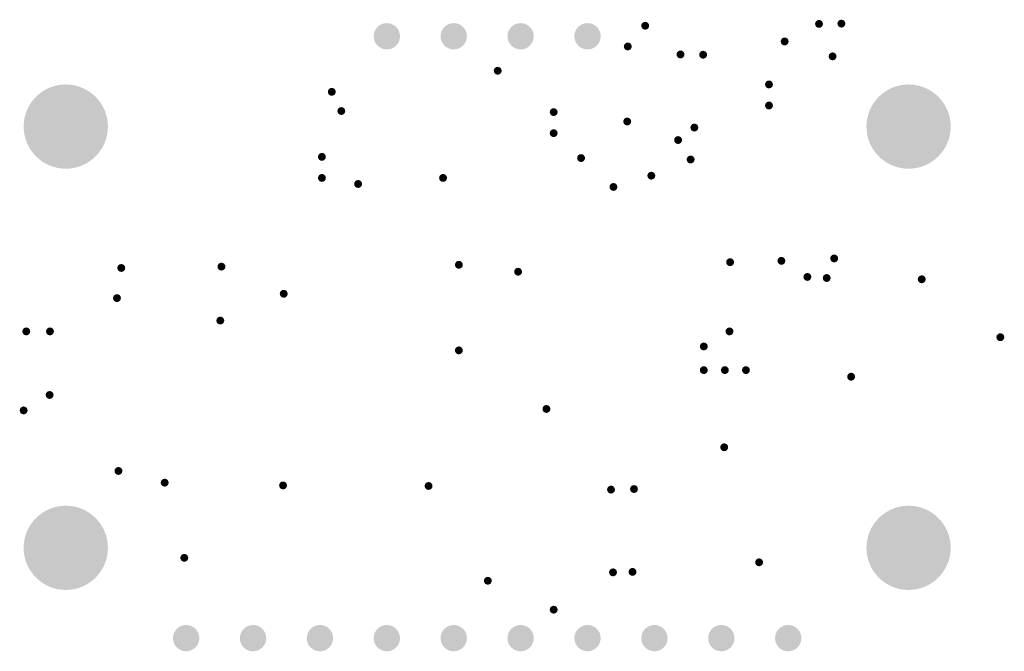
# Model space of a CAD drawing. Header units: inches. Extents: x 2.7 to 40.1, y 0.7 to 24.7.
import ezdxf

# ---------------------------------------------------------------- set-up
doc = ezdxf.new("R2010")
doc.units = ezdxf.units.IN
doc.layers.add('Pad Holes', color=156, linetype='Continuous')
doc.layers.add('Via Holes', color=16, linetype='Continuous')

# ---------------------------------------------------------------- blocks, each defined once
blk = doc.blocks.new('PIN_HEADER_2_54___VERT__1_4POS_F_________1_3706')
at = {"layer": 'Pad Holes'}
h = blk.add_hatch(color=7, dxfattribs=at)
edge = h.paths.add_edge_path()
edge.add_arc((-3.81, 0), 0.5, 0, 360)
h = blk.add_hatch(color=7, dxfattribs=at)
edge = h.paths.add_edge_path()
edge.add_arc((-1.27, 0), 0.5, 0, 360)
h = blk.add_hatch(color=7, dxfattribs=at)
edge = h.paths.add_edge_path()
edge.add_arc((1.27, 0), 0.5, 0, 360)
h = blk.add_hatch(color=7, dxfattribs=at)
edge = h.paths.add_edge_path()
edge.add_arc((3.81, 0), 0.5, 0, 360)
blk = doc.blocks.new('PIN_HEADER_2_54___VERT__1_10POS_3708')
at = {"layer": 'Pad Holes'}
h = blk.add_hatch(color=7, dxfattribs=at)
edge = h.paths.add_edge_path()
edge.add_arc((-11.43, 0), 0.5, 0, 360)
h = blk.add_hatch(color=7, dxfattribs=at)
edge = h.paths.add_edge_path()
edge.add_arc((-8.89, 0), 0.5, 0, 360)
h = blk.add_hatch(color=7, dxfattribs=at)
edge = h.paths.add_edge_path()
edge.add_arc((-6.35, 0), 0.5, 0, 360)
h = blk.add_hatch(color=7, dxfattribs=at)
edge = h.paths.add_edge_path()
edge.add_arc((-3.81, 0), 0.5, 0, 360)
h = blk.add_hatch(color=7, dxfattribs=at)
edge = h.paths.add_edge_path()
edge.add_arc((-1.27, 0), 0.5, 0, 360)
h = blk.add_hatch(color=7, dxfattribs=at)
edge = h.paths.add_edge_path()
edge.add_arc((1.27, 0), 0.5, 0, 360)
h = blk.add_hatch(color=7, dxfattribs=at)
edge = h.paths.add_edge_path()
edge.add_arc((3.81, 0), 0.5, 0, 360)
h = blk.add_hatch(color=7, dxfattribs=at)
edge = h.paths.add_edge_path()
edge.add_arc((6.35, 0), 0.5, 0, 360)
h = blk.add_hatch(color=7, dxfattribs=at)
edge = h.paths.add_edge_path()
edge.add_arc((8.89, 0), 0.5, 0, 360)
h = blk.add_hatch(color=7, dxfattribs=at)
edge = h.paths.add_edge_path()
edge.add_arc((11.43, 0), 0.5, 0, 360)

msp = doc.modelspace()

# ---------------------------------------------------------------- hatches: boundary and pattern name
at = {"layer": 'Pad Holes'}
h = msp.add_hatch(color=7, dxfattribs=at)
edge = h.paths.add_edge_path()
edge.add_arc((4.5, 20.68), 1.6, 0, 360)
h = msp.add_hatch(color=7, dxfattribs=at)
edge = h.paths.add_edge_path()
edge.add_arc((36.5, 20.68), 1.6, 0, 360)
h = msp.add_hatch(color=7, dxfattribs=at)
edge = h.paths.add_edge_path()
edge.add_arc((4.5, 4.68), 1.6, 0, 360)
h = msp.add_hatch(color=7, dxfattribs=at)
edge = h.paths.add_edge_path()
edge.add_arc((36.5, 4.68), 1.6, 0, 360)
at = {"layer": 'Via Holes'}
h = msp.add_hatch(color=7, dxfattribs=at)
edge = h.paths.add_edge_path()
edge.add_arc((33.1, 24.58), 0.15, 0, 360)
h = msp.add_hatch(color=7, dxfattribs=at)
edge = h.paths.add_edge_path()
edge.add_arc((33.95, 24.59), 0.15, 0, 360)
h = msp.add_hatch(color=7, dxfattribs=at)
edge = h.paths.add_edge_path()
edge.add_arc((26.5, 24.51), 0.15, 0, 360)
h = msp.add_hatch(color=7, dxfattribs=at)
edge = h.paths.add_edge_path()
edge.add_arc((31.795, 23.913), 0.15, 0, 360)
h = msp.add_hatch(color=7, dxfattribs=at)
edge = h.paths.add_edge_path()
edge.add_arc((25.838, 23.722), 0.15, 0, 360)
h = msp.add_hatch(color=7, dxfattribs=at)
edge = h.paths.add_edge_path()
edge.add_arc((27.84, 23.42), 0.15, 0, 360)
h = msp.add_hatch(color=7, dxfattribs=at)
edge = h.paths.add_edge_path()
edge.add_arc((28.7, 23.41), 0.15, 0, 360)
h = msp.add_hatch(color=7, dxfattribs=at)
edge = h.paths.add_edge_path()
edge.add_arc((33.615, 23.347), 0.15, 0, 360)
h = msp.add_hatch(color=7, dxfattribs=at)
edge = h.paths.add_edge_path()
edge.add_arc((20.9, 22.8), 0.15, 0, 360)
h = msp.add_hatch(color=7, dxfattribs=at)
edge = h.paths.add_edge_path()
edge.add_arc((14.6, 22), 0.15, 0, 360)
h = msp.add_hatch(color=7, dxfattribs=at)
edge = h.paths.add_edge_path()
edge.add_arc((31.2, 22.28), 0.15, 0, 360)
h = msp.add_hatch(color=7, dxfattribs=at)
edge = h.paths.add_edge_path()
edge.add_arc((14.962, 21.27), 0.15, 0, 360)
h = msp.add_hatch(color=7, dxfattribs=at)
edge = h.paths.add_edge_path()
edge.add_arc((23.025, 21.23), 0.15, 0, 360)
h = msp.add_hatch(color=7, dxfattribs=at)
edge = h.paths.add_edge_path()
edge.add_arc((31.2, 21.48), 0.15, 0, 360)
h = msp.add_hatch(color=7, dxfattribs=at)
edge = h.paths.add_edge_path()
edge.add_arc((25.818, 20.874), 0.15, 0, 360)
h = msp.add_hatch(color=7, dxfattribs=at)
edge = h.paths.add_edge_path()
edge.add_arc((23.025, 20.43), 0.15, 0, 360)
h = msp.add_hatch(color=7, dxfattribs=at)
edge = h.paths.add_edge_path()
edge.add_arc((28.367, 20.642), 0.15, 0, 360)
h = msp.add_hatch(color=7, dxfattribs=at)
edge = h.paths.add_edge_path()
edge.add_arc((27.749, 20.169), 0.15, 0, 360)
h = msp.add_hatch(color=7, dxfattribs=at)
edge = h.paths.add_edge_path()
edge.add_arc((14.225, 19.53), 0.15, 0, 360)
h = msp.add_hatch(color=7, dxfattribs=at)
edge = h.paths.add_edge_path()
edge.add_arc((24.066, 19.484), 0.15, 0, 360)
h = msp.add_hatch(color=7, dxfattribs=at)
edge = h.paths.add_edge_path()
edge.add_arc((28.225, 19.43), 0.15, 0, 360)
h = msp.add_hatch(color=7, dxfattribs=at)
edge = h.paths.add_edge_path()
edge.add_arc((14.225, 18.73), 0.15, 0, 360)
h = msp.add_hatch(color=7, dxfattribs=at)
edge = h.paths.add_edge_path()
edge.add_arc((18.825, 18.73), 0.15, 0, 360)
h = msp.add_hatch(color=7, dxfattribs=at)
edge = h.paths.add_edge_path()
edge.add_arc((26.733, 18.814), 0.15, 0, 360)
h = msp.add_hatch(color=7, dxfattribs=at)
edge = h.paths.add_edge_path()
edge.add_arc((15.6, 18.5), 0.15, 0, 360)
h = msp.add_hatch(color=7, dxfattribs=at)
edge = h.paths.add_edge_path()
edge.add_arc((25.295, 18.387), 0.15, 0, 360)
h = msp.add_hatch(color=7, dxfattribs=at)
edge = h.paths.add_edge_path()
edge.add_arc((31.672, 15.58), 0.15, 0, 360)
h = msp.add_hatch(color=7, dxfattribs=at)
edge = h.paths.add_edge_path()
edge.add_arc((33.676, 15.672), 0.15, 0, 360)
h = msp.add_hatch(color=7, dxfattribs=at)
edge = h.paths.add_edge_path()
edge.add_arc((6.607, 15.31), 0.15, 0, 360)
h = msp.add_hatch(color=7, dxfattribs=at)
edge = h.paths.add_edge_path()
edge.add_arc((10.411, 15.361), 0.15, 0, 360)
h = msp.add_hatch(color=7, dxfattribs=at)
edge = h.paths.add_edge_path()
edge.add_arc((19.425, 15.43), 0.15, 0, 360)
h = msp.add_hatch(color=7, dxfattribs=at)
edge = h.paths.add_edge_path()
edge.add_arc((29.725, 15.53), 0.15, 0, 360)
h = msp.add_hatch(color=7, dxfattribs=at)
edge = h.paths.add_edge_path()
edge.add_arc((21.675, 15.167), 0.15, 0, 360)
h = msp.add_hatch(color=7, dxfattribs=at)
edge = h.paths.add_edge_path()
edge.add_arc((32.658, 14.969), 0.15, 0, 360)
h = msp.add_hatch(color=7, dxfattribs=at)
edge = h.paths.add_edge_path()
edge.add_arc((33.391, 14.929), 0.15, 0, 360)
h = msp.add_hatch(color=7, dxfattribs=at)
edge = h.paths.add_edge_path()
edge.add_arc((37, 14.88), 0.15, 0, 360)
h = msp.add_hatch(color=7, dxfattribs=at)
edge = h.paths.add_edge_path()
edge.add_arc((6.444, 14.166), 0.15, 0, 360)
h = msp.add_hatch(color=7, dxfattribs=at)
edge = h.paths.add_edge_path()
edge.add_arc((12.775, 14.33), 0.15, 0, 360)
h = msp.add_hatch(color=7, dxfattribs=at)
edge = h.paths.add_edge_path()
edge.add_arc((10.367, 13.312), 0.15, 0, 360)
h = msp.add_hatch(color=7, dxfattribs=at)
edge = h.paths.add_edge_path()
edge.add_arc((3, 12.9), 0.15, 0, 360)
h = msp.add_hatch(color=7, dxfattribs=at)
edge = h.paths.add_edge_path()
edge.add_arc((3.9, 12.9), 0.15, 0, 360)
h = msp.add_hatch(color=7, dxfattribs=at)
edge = h.paths.add_edge_path()
edge.add_arc((29.7, 12.9), 0.15, 0, 360)
h = msp.add_hatch(color=7, dxfattribs=at)
edge = h.paths.add_edge_path()
edge.add_arc((39.985, 12.68), 0.15, 0, 360)
h = msp.add_hatch(color=7, dxfattribs=at)
edge = h.paths.add_edge_path()
edge.add_arc((28.725, 12.33), 0.15, 0, 360)
h = msp.add_hatch(color=7, dxfattribs=at)
edge = h.paths.add_edge_path()
edge.add_arc((19.425, 12.18), 0.15, 0, 360)
h = msp.add_hatch(color=7, dxfattribs=at)
edge = h.paths.add_edge_path()
edge.add_arc((28.725, 11.43), 0.15, 0, 360)
h = msp.add_hatch(color=7, dxfattribs=at)
edge = h.paths.add_edge_path()
edge.add_arc((29.525, 11.43), 0.15, 0, 360)
h = msp.add_hatch(color=7, dxfattribs=at)
edge = h.paths.add_edge_path()
edge.add_arc((30.325, 11.43), 0.15, 0, 360)
h = msp.add_hatch(color=7, dxfattribs=at)
edge = h.paths.add_edge_path()
edge.add_arc((34.32, 11.18), 0.15, 0, 360)
h = msp.add_hatch(color=7, dxfattribs=at)
edge = h.paths.add_edge_path()
edge.add_arc((3.886, 10.486), 0.15, 0, 360)
h = msp.add_hatch(color=7, dxfattribs=at)
edge = h.paths.add_edge_path()
edge.add_arc((22.75, 9.955), 0.15, 0, 360)
h = msp.add_hatch(color=7, dxfattribs=at)
edge = h.paths.add_edge_path()
edge.add_arc((2.9, 9.9), 0.15, 0, 360)
h = msp.add_hatch(color=7, dxfattribs=at)
edge = h.paths.add_edge_path()
edge.add_arc((29.5, 8.5), 0.15, 0, 360)
h = msp.add_hatch(color=7, dxfattribs=at)
edge = h.paths.add_edge_path()
edge.add_arc((6.5, 7.6), 0.15, 0, 360)
h = msp.add_hatch(color=7, dxfattribs=at)
edge = h.paths.add_edge_path()
edge.add_arc((8.255, 7.156), 0.15, 0, 360)
h = msp.add_hatch(color=7, dxfattribs=at)
edge = h.paths.add_edge_path()
edge.add_arc((12.75, 7.05), 0.15, 0, 360)
h = msp.add_hatch(color=7, dxfattribs=at)
edge = h.paths.add_edge_path()
edge.add_arc((18.275, 7.03), 0.15, 0, 360)
h = msp.add_hatch(color=7, dxfattribs=at)
edge = h.paths.add_edge_path()
edge.add_arc((25.202, 6.892), 0.15, 0, 360)
h = msp.add_hatch(color=7, dxfattribs=at)
edge = h.paths.add_edge_path()
edge.add_arc((26.074, 6.914), 0.15, 0, 360)
h = msp.add_hatch(color=7, dxfattribs=at)
edge = h.paths.add_edge_path()
edge.add_arc((9, 4.3), 0.15, 0, 360)
h = msp.add_hatch(color=7, dxfattribs=at)
edge = h.paths.add_edge_path()
edge.add_arc((30.825, 4.13), 0.15, 0, 360)
h = msp.add_hatch(color=7, dxfattribs=at)
edge = h.paths.add_edge_path()
edge.add_arc((25.278, 3.749), 0.15, 0, 360)
h = msp.add_hatch(color=7, dxfattribs=at)
edge = h.paths.add_edge_path()
edge.add_arc((26.019, 3.766), 0.15, 0, 360)
h = msp.add_hatch(color=7, dxfattribs=at)
edge = h.paths.add_edge_path()
edge.add_arc((20.525, 3.43), 0.15, 0, 360)
h = msp.add_hatch(color=7, dxfattribs=at)
edge = h.paths.add_edge_path()
edge.add_arc((23.025, 2.33), 0.15, 0, 360)

# ---------------------------------------------------------------- block references
for name, p in [('PIN_HEADER_2_54___VERT__1_4POS_F_________1_3706', (20.5, 24.11)), ('PIN_HEADER_2_54___VERT__1_10POS_3708', (20.5, 1.25))]:
    msp.add_blockref(name, p)

doc.saveas('drawing.dxf')
